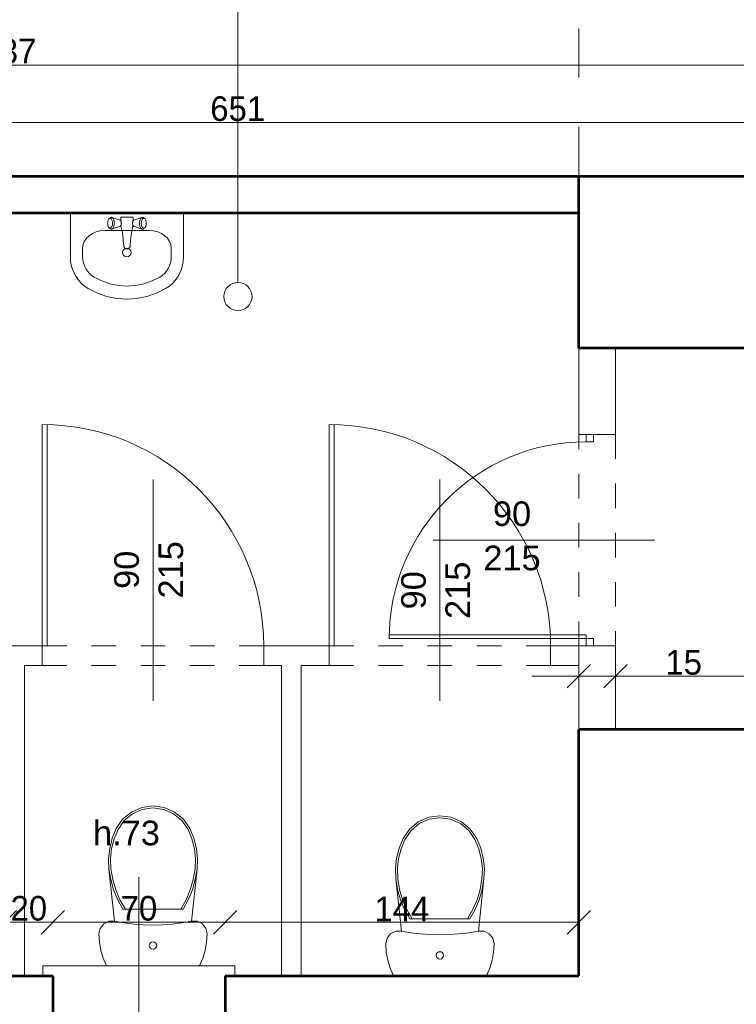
# Model space of a CAD drawing. Header units: inches. Extents: x -21887 to 84279, y -131485 to 67836.
# Tile 140 of 256: x 60708 to 63621, y -20876 to -16874. Entities that reach past the tile are written whole.
import ezdxf

# ---------------------------------------------------------------- set-up
doc = ezdxf.new("R2010")
doc.units = ezdxf.units.IN
doc.header["$MEASUREMENT"] = 0
doc.linetypes.add('Dashed', pattern=[400, 200, -200])
doc.linetypes.add('Dashed copy', pattern=[200, 100, -100])
doc.layers.get('0').update_dxf_attribs({"lineweight": 13})
doc.layers.get('Defpoints').update_dxf_attribs({"lineweight": 13})
for name, color, linetype, lineweight in [('AI_MURY', 7, 'Continuous', 53), ('Dimensioning', 7, 'Continuous', 13), ('DRZWI', 7, 'Continuous', 13), ('dzialowki', 7, 'Continuous', 53), ('Furniture & Equipment', 7, 'Continuous', 13), ('OPISY TABELKI', 7, 'Continuous', 13), ('PODCIAGI', 7, 'Continuous', 13)]:
    doc.layers.add(name, color=color, linetype=linetype, lineweight=lineweight)
doc.styles.add('GENERATED_STYLE_7', font='txt')
doc.styles.add('Style-Courier New', font='txt')
doc.dimstyles.new('Dimstyle_4', dxfattribs={"dimtxt": 100, "dimasz": 95, "dimexe": 0, "dimexo": 0, "dimgap": 0.09, "dimtad": 1, "dimdec": 0, "dimlfac": 0.1, "dimzin": 0, "dimdsep": 46, "dimlunit": 5, "dimtxsty": 'GENERATED_STYLE_7', "dimblk": 'ARROWHEAD_6', "dimcen": 0.09, "dimclrd": 161, "dimclre": 161, "dimclrt": 7, "dimadec": 0, "dimazin": 0, "dimtfac": 1, "dimtdec": 0, "dimtmove": 0, "dimatfit": 3, "dimfxl": 0, "dimtolj": 1, "dimtzin": 0, "dimarcsym": 0})
doc.dimstyles.new('Dimstyle_5', dxfattribs={"dimtxt": 100, "dimasz": 95, "dimexe": 0.18, "dimexo": 0, "dimgap": 0.09, "dimtad": 1, "dimtih": 1, "dimtoh": 1, "dimdec": 0, "dimlfac": 0.1, "dimzin": 0, "dimdsep": 46, "dimlunit": 5, "dimtxsty": 'GENERATED_STYLE_7', "dimblk": 'ARROWHEAD_6', "dimcen": 0.09, "dimclrd": 161, "dimclre": 161, "dimclrt": 7, "dimadec": 0, "dimazin": 0, "dimtfac": 1, "dimtdec": 0, "dimtmove": 0, "dimatfit": 3, "dimfxl": 0, "dimtolj": 1, "dimtzin": 0, "dimarcsym": 0})

# ---------------------------------------------------------------- blocks, each defined once
blk = doc.blocks.new('Basin 01_59')
at = {"layer": 'Furniture & Equipment', "color": 9, "linetype": 'Continuous'}
for p, q in [((0, 350), (0, 171.8)), ((460, 350), (0, 350)), ((153.8, 321.1), (152.8, 318.2)), ((153.8, 321.1), (152.8, 318.2)), ((155.1, 323.5), (153.8, 321.1)), ((155.1, 323.5), (153.8, 321.1)), ((156.5, 325.5), (155.1, 323.5)), ((156.5, 325.5), (155.1, 323.5)), ((158.1, 327), (156.5, 325.5)), ((158.1, 327), (156.5, 325.5)), ((162.6, 330.7), (158.1, 327)), ((162.6, 330.7), (158.1, 327)), ((159.8, 327.9), (158.1, 327)), ((159.8, 327.9), (158.1, 327)), ((161.5, 328.2), (159.8, 327.9)), ((161.5, 328.2), (159.8, 327.9)), ((163.2, 327.9), (161.5, 328.2)), ((163.2, 327.9), (161.5, 328.2)), ((164.6, 331.8), (162.6, 330.7)), ((164.6, 331.8), (162.6, 330.7)), ((164.9, 327), (163.2, 327.9)), ((164.9, 327), (163.2, 327.9)), ((166.7, 332.2), (164.6, 331.8)), ((166.7, 332.2), (164.6, 331.8)), ((166.5, 325.5), (164.9, 327)), ((166.5, 325.5), (164.9, 327)), ((167.9, 323.5), (166.5, 325.5)), ((167.9, 323.5), (166.5, 325.5)), ((168.8, 331.8), (166.7, 332.2)), ((168.8, 331.8), (166.7, 332.2)), ((169.2, 321.1), (167.9, 323.5)), ((169.2, 321.1), (167.9, 323.5)), ((170.8, 330.7), (168.8, 331.8)), ((202.4, 320), (168.8, 331.8)), ((170.8, 330.7), (168.8, 331.8)), ((202.4, 320), (168.8, 331.8)), ((170.2, 318.2), (169.2, 321.1)), ((170.2, 318.2), (169.2, 321.1)), ((172.7, 329), (170.8, 330.7)), ((172.7, 329), (170.8, 330.7)), ((174.4, 326.6), (172.7, 329)), ((174.4, 326.6), (172.7, 329)), ((175.9, 323.6), (174.4, 326.6)), ((175.9, 323.6), (174.4, 326.6)), ((177.1, 320.2), (175.9, 323.6)), ((177.1, 320.2), (175.9, 323.6)), ((178, 316.4), (177.1, 320.2)), ((178, 316.4), (177.1, 320.2)), ((205.2, 331.2), (205, 330.7)), ((205.2, 331.2), (205, 330.7)), ((205, 330.7), (205, 330.2)), ((205, 330.7), (205, 330.2)), ((205, 330.2), (205, 318.2)), ((205, 330.2), (205, 318.2)), ((205.4, 331.7), (205.2, 331.2)), ((205.4, 331.7), (205.2, 331.2)), ((205.7, 332.1), (205.4, 331.7)), ((205.7, 332.1), (205.4, 331.7)), ((206.1, 332.5), (205.7, 332.1)), ((206.1, 332.5), (205.7, 332.1)), ((206.5, 332.8), (206.1, 332.5)), ((206.5, 332.8), (206.1, 332.5)), ((207, 333), (206.5, 332.8)), ((207, 333), (206.5, 332.8)), ((207.5, 333.2), (207, 333)), ((207.5, 333.2), (207, 333)), ((208, 333.2), (207.5, 333.2)), ((208, 333.2), (207.5, 333.2)), ((252, 333.2), (208, 333.2)), ((252, 333.2), (208, 333.2)), ((252.5, 333.2), (252, 333.2)), ((252.5, 333.2), (252, 333.2)), ((253, 333), (252.5, 333.2)), ((253, 333), (252.5, 333.2)), ((253.5, 332.8), (253, 333)), ((253.5, 332.8), (253, 333)), ((253.9, 332.5), (253.5, 332.8)), ((253.9, 332.5), (253.5, 332.8)), ((254.3, 332.1), (253.9, 332.5)), ((254.3, 332.1), (253.9, 332.5)), ((254.6, 331.7), (254.3, 332.1)), ((254.6, 331.7), (254.3, 332.1)), ((254.8, 331.2), (254.6, 331.7)), ((254.8, 331.2), (254.6, 331.7)), ((255, 330.7), (254.8, 331.2)), ((255, 330.7), (254.8, 331.2)), ((255, 330.2), (255, 330.7)), ((255, 330.2), (255, 330.7)), ((255, 318.2), (255, 330.2)), ((255, 318.2), (255, 330.2)), ((257.6, 320), (291.2, 331.8)), ((257.6, 320), (291.2, 331.8)), ((282.9, 320.2), (282, 316.4)), ((282.9, 320.2), (282, 316.4)), ((284.1, 323.6), (282.9, 320.2)), ((284.1, 323.6), (282.9, 320.2)), ((285.6, 326.6), (284.1, 323.6)), ((285.6, 326.6), (284.1, 323.6)), ((287.3, 329), (285.6, 326.6)), ((287.3, 329), (285.6, 326.6)), ((289.2, 330.7), (287.3, 329)), ((289.2, 330.7), (287.3, 329)), ((291.2, 331.8), (289.2, 330.7)), ((291.2, 331.8), (289.2, 330.7)), ((290.8, 321.1), (289.8, 318.2)), ((290.8, 321.1), (289.8, 318.2)), ((292.1, 323.5), (290.8, 321.1)), ((292.1, 323.5), (290.8, 321.1)), ((293.3, 332.2), (291.2, 331.8)), ((293.3, 332.2), (291.2, 331.8)), ((293.5, 325.5), (292.1, 323.5)), ((293.5, 325.5), (292.1, 323.5)), ((295.4, 331.8), (293.3, 332.2)), ((295.4, 331.8), (293.3, 332.2)), ((295.1, 327), (293.5, 325.5)), ((295.1, 327), (293.5, 325.5)), ((296.8, 327.9), (295.1, 327)), ((296.8, 327.9), (295.1, 327)), ((297.4, 330.7), (295.4, 331.8)), ((297.4, 330.7), (295.4, 331.8)), ((298.5, 328.2), (296.8, 327.9)), ((298.5, 328.2), (296.8, 327.9)), ((297.4, 330.7), (301.9, 327)), ((297.4, 330.7), (301.9, 327)), ((300.2, 327.9), (298.5, 328.2)), ((300.2, 327.9), (298.5, 328.2)), ((301.9, 327), (300.2, 327.9)), ((301.9, 327), (300.2, 327.9)), ((303.5, 325.5), (301.9, 327)), ((303.5, 325.5), (301.9, 327)), ((304.9, 323.5), (303.5, 325.5)), ((304.9, 323.5), (303.5, 325.5)), ((306.2, 321.1), (304.9, 323.5)), ((306.2, 321.1), (304.9, 323.5)), ((307.2, 318.2), (306.2, 321.1)), ((307.2, 318.2), (306.2, 321.1)), ((460, 350), (460, 171.8)), ((151.7, 311.7), (151.5, 308.2)), ((151.7, 311.7), (151.5, 308.2)), ((151.5, 308.2), (151.7, 304.7)), ((151.5, 308.2), (151.7, 304.7)), ((152.1, 315), (151.7, 311.7)), ((152.1, 315), (151.7, 311.7)), ((151.7, 304.7), (152.1, 301.4)), ((151.7, 304.7), (152.1, 301.4)), ((152.8, 318.2), (152.1, 315)), ((152.8, 318.2), (152.1, 315)), ((152.1, 301.4), (152.8, 298.2)), ((152.1, 301.4), (152.8, 298.2)), ((152.8, 298.2), (153.8, 295.3)), ((152.8, 298.2), (153.8, 295.3)), ((153.8, 295.3), (155.1, 292.9)), ((153.8, 295.3), (155.1, 292.9)), ((155.1, 292.9), (156.5, 290.9)), ((155.1, 292.9), (156.5, 290.9)), ((156.5, 290.9), (158.1, 289.4)), ((156.5, 290.9), (158.1, 289.4)), ((158.1, 289.4), (159.8, 288.5)), ((162.6, 285.6), (158.1, 289.4)), ((158.1, 289.4), (159.8, 288.5)), ((162.6, 285.6), (158.1, 289.4)), ((159.8, 288.5), (161.5, 288.2)), ((159.8, 288.5), (161.5, 288.2)), ((161.5, 288.2), (163.2, 288.5)), ((161.5, 288.2), (163.2, 288.5)), ((162.6, 285.6), (164.6, 284.6)), ((162.6, 285.6), (164.6, 284.6)), ((163.2, 288.5), (164.9, 289.4)), ((163.2, 288.5), (164.9, 289.4)), ((164.6, 284.6), (166.7, 284.2)), ((164.6, 284.6), (166.7, 284.2)), ((164.9, 289.4), (166.5, 290.9)), ((164.9, 289.4), (166.5, 290.9)), ((166.5, 290.9), (167.9, 292.9)), ((166.5, 290.9), (167.9, 292.9)), ((166.7, 284.2), (168.8, 284.6)), ((166.7, 284.2), (168.8, 284.6)), ((167.9, 292.9), (169.2, 295.3)), ((167.9, 292.9), (169.2, 295.3)), ((202.4, 296.4), (168.8, 284.6)), ((202.4, 296.4), (168.8, 284.6)), ((168.8, 284.6), (170.8, 285.6)), ((168.8, 284.6), (170.8, 285.6)), ((169.2, 295.3), (170.2, 298.2)), ((169.2, 295.3), (170.2, 298.2)), ((170.9, 315), (170.2, 318.2)), ((170.9, 315), (170.2, 318.2)), ((170.2, 298.2), (170.9, 301.4)), ((170.2, 298.2), (170.9, 301.4)), ((170.8, 285.6), (172.7, 287.4)), ((170.8, 285.6), (172.7, 287.4)), ((171.4, 311.7), (170.9, 315)), ((171.4, 311.7), (170.9, 315)), ((170.9, 301.4), (171.4, 304.7)), ((170.9, 301.4), (171.4, 304.7)), ((171.5, 308.2), (171.4, 311.7)), ((171.5, 308.2), (171.4, 311.7)), ((171.4, 304.7), (171.5, 308.2)), ((171.4, 304.7), (171.5, 308.2)), ((172.7, 287.4), (174.4, 289.8)), ((172.7, 287.4), (174.4, 289.8)), ((174.4, 289.8), (175.9, 292.8)), ((174.4, 289.8), (175.9, 292.8)), ((175.9, 292.8), (177.1, 296.2)), ((175.9, 292.8), (177.1, 296.2)), ((177.1, 296.2), (178, 300)), ((177.1, 296.2), (178, 300)), ((178.5, 312.4), (178, 316.4)), ((178.5, 312.4), (178, 316.4)), ((178, 300), (178.5, 304)), ((178, 300), (178.5, 304)), ((178.7, 308.2), (178.5, 312.4)), ((178.7, 308.2), (178.5, 312.4)), ((178.5, 304), (178.7, 308.2)), ((178.5, 304), (178.7, 308.2)), ((203.4, 319.5), (202.4, 320)), ((203.4, 319.5), (202.4, 320)), ((202.4, 296.4), (203.4, 296.9)), ((202.4, 296.4), (203.4, 296.9)), ((204.3, 318.6), (203.4, 319.5)), ((204.3, 318.6), (203.4, 319.5)), ((203.4, 296.9), (204.3, 297.8)), ((203.4, 296.9), (204.3, 297.8)), ((205.2, 317.4), (204.3, 318.6)), ((205.2, 317.4), (204.3, 318.6)), ((204.3, 297.8), (205.2, 299)), ((204.3, 297.8), (205.2, 299)), ((206.7, 318.2), (204.6, 318.2)), ((206.7, 318.2), (204.6, 318.2)), ((207.1, 298.2), (204.6, 298.2)), ((207.1, 298.2), (204.6, 298.2)), ((205, 298.2), (205, 296.2)), ((205, 298.2), (205, 296.2)), ((205, 296.2), (205, 295.7)), ((205, 296.2), (205, 295.7)), ((205, 295.7), (205.2, 295.2)), ((205, 295.7), (205.2, 295.2)), ((205.9, 315.9), (205.2, 317.4)), ((205.9, 315.9), (205.2, 317.4)), ((205.2, 299), (205.9, 300.5)), ((205.2, 299), (205.9, 300.5)), ((205.2, 295.2), (208.1, 288.3)), ((205.2, 295.2), (208.1, 288.3)), ((206.5, 314.2), (205.9, 315.9)), ((206.5, 314.2), (205.9, 315.9)), ((205.9, 300.5), (206.5, 302.2)), ((205.9, 300.5), (206.5, 302.2)), ((207, 312.3), (206.5, 314.2)), ((207, 312.3), (206.5, 314.2)), ((206.5, 302.2), (207, 304.1)), ((206.5, 302.2), (207, 304.1)), ((207.2, 310.3), (207, 312.3)), ((207.2, 310.3), (207, 312.3)), ((207, 304.1), (207.2, 306.1)), ((207, 304.1), (207.2, 306.1)), ((207.3, 308.2), (207.2, 310.3)), ((207.3, 308.2), (207.2, 310.3)), ((207.2, 306.1), (207.3, 308.2)), ((207.2, 306.1), (207.3, 308.2)), ((208, 288.6), (210.7, 276.6)), ((208, 288.6), (210.7, 276.6)), ((252, 288.6), (249.3, 276.6)), ((252, 288.6), (249.3, 276.6)), ((254.8, 295.2), (251.9, 288.3)), ((254.8, 295.2), (251.9, 288.3)), ((252.8, 310.3), (252.7, 308.2)), ((252.8, 310.3), (252.7, 308.2)), ((252.7, 308.2), (252.8, 306.1)), ((252.7, 308.2), (252.8, 306.1)), ((253, 312.3), (252.8, 310.3)), ((253, 312.3), (252.8, 310.3)), ((252.8, 306.1), (253, 304.1)), ((252.8, 306.1), (253, 304.1)), ((253.5, 314.2), (253, 312.3)), ((253.5, 314.2), (253, 312.3)), ((253, 304.1), (253.5, 302.2)), ((253, 304.1), (253.5, 302.2)), ((255.4, 298.2), (253.2, 298.2)), ((255.4, 298.2), (253.2, 298.2)), ((255.4, 318.2), (253.5, 318.2)), ((255.4, 318.2), (253.5, 318.2)), ((254.1, 315.9), (253.5, 314.2)), ((254.1, 315.9), (253.5, 314.2)), ((253.5, 302.2), (254.1, 300.5)), ((253.5, 302.2), (254.1, 300.5)), ((254.8, 317.4), (254.1, 315.9)), ((254.8, 317.4), (254.1, 315.9)), ((254.1, 300.5), (254.8, 299)), ((254.1, 300.5), (254.8, 299)), ((255.7, 318.6), (254.8, 317.4)), ((255.7, 318.6), (254.8, 317.4)), ((254.8, 299), (255.7, 297.8)), ((254.8, 299), (255.7, 297.8)), ((254.8, 295.2), (255, 295.7)), ((254.8, 295.2), (255, 295.7)), ((255, 296.2), (255, 298.2)), ((255, 296.2), (255, 298.2)), ((255, 295.7), (255, 296.2)), ((255, 295.7), (255, 296.2)), ((256.6, 319.5), (255.7, 318.6)), ((256.6, 319.5), (255.7, 318.6)), ((255.7, 297.8), (256.6, 296.9)), ((255.7, 297.8), (256.6, 296.9)), ((257.6, 320), (256.6, 319.5)), ((257.6, 320), (256.6, 319.5)), ((256.6, 296.9), (257.6, 296.4)), ((256.6, 296.9), (257.6, 296.4)), ((257.6, 296.4), (291.2, 284.6)), ((257.6, 296.4), (291.2, 284.6)), ((281.5, 312.4), (281.3, 308.2)), ((281.5, 312.4), (281.3, 308.2)), ((281.3, 308.2), (281.5, 304)), ((281.3, 308.2), (281.5, 304)), ((282, 316.4), (281.5, 312.4)), ((282, 316.4), (281.5, 312.4)), ((281.5, 304), (282, 300)), ((281.5, 304), (282, 300)), ((282, 300), (282.9, 296.2)), ((282, 300), (282.9, 296.2)), ((282.9, 296.2), (284.1, 292.8)), ((282.9, 296.2), (284.1, 292.8)), ((284.1, 292.8), (285.6, 289.8)), ((284.1, 292.8), (285.6, 289.8)), ((285.6, 289.8), (287.3, 287.4)), ((285.6, 289.8), (287.3, 287.4)), ((287.3, 287.4), (289.2, 285.6)), ((287.3, 287.4), (289.2, 285.6)), ((288.6, 311.7), (288.5, 308.2)), ((288.6, 311.7), (288.5, 308.2)), ((288.5, 308.2), (288.6, 304.7)), ((288.5, 308.2), (288.6, 304.7)), ((289.1, 315), (288.6, 311.7)), ((289.1, 315), (288.6, 311.7)), ((288.6, 304.7), (289.1, 301.4)), ((288.6, 304.7), (289.1, 301.4)), ((289.8, 318.2), (289.1, 315)), ((289.8, 318.2), (289.1, 315)), ((289.1, 301.4), (289.8, 298.2)), ((289.1, 301.4), (289.8, 298.2)), ((289.2, 285.6), (291.2, 284.6)), ((289.2, 285.6), (291.2, 284.6)), ((289.8, 298.2), (290.8, 295.3)), ((289.8, 298.2), (290.8, 295.3)), ((290.8, 295.3), (292.1, 292.9)), ((290.8, 295.3), (292.1, 292.9)), ((291.2, 284.6), (293.3, 284.2)), ((291.2, 284.6), (293.3, 284.2)), ((292.1, 292.9), (293.5, 290.9)), ((292.1, 292.9), (293.5, 290.9)), ((293.3, 284.2), (295.4, 284.6)), ((293.3, 284.2), (295.4, 284.6)), ((293.5, 290.9), (295.1, 289.4)), ((293.5, 290.9), (295.1, 289.4)), ((295.1, 289.4), (296.8, 288.5)), ((295.1, 289.4), (296.8, 288.5)), ((295.4, 284.6), (297.4, 285.6)), ((295.4, 284.6), (297.4, 285.6)), ((296.8, 288.5), (298.5, 288.2)), ((296.8, 288.5), (298.5, 288.2)), ((297.4, 285.6), (301.9, 289.4)), ((297.4, 285.6), (301.9, 289.4)), ((298.5, 288.2), (300.2, 288.5)), ((298.5, 288.2), (300.2, 288.5)), ((300.2, 288.5), (301.9, 289.4)), ((300.2, 288.5), (301.9, 289.4)), ((301.9, 289.4), (303.5, 290.9)), ((301.9, 289.4), (303.5, 290.9)), ((303.5, 290.9), (304.9, 292.9)), ((303.5, 290.9), (304.9, 292.9)), ((304.9, 292.9), (306.2, 295.3)), ((304.9, 292.9), (306.2, 295.3)), ((306.2, 295.3), (307.2, 298.2)), ((306.2, 295.3), (307.2, 298.2)), ((307.9, 315), (307.2, 318.2)), ((307.9, 315), (307.2, 318.2)), ((307.2, 298.2), (307.9, 301.4)), ((307.2, 298.2), (307.9, 301.4)), ((308.3, 311.7), (307.9, 315)), ((308.3, 311.7), (307.9, 315)), ((307.9, 301.4), (308.3, 304.7)), ((307.9, 301.4), (308.3, 304.7)), ((308.5, 308.2), (308.3, 311.7)), ((308.5, 308.2), (308.3, 311.7)), ((308.3, 304.7), (308.5, 308.2)), ((308.3, 304.7), (308.5, 308.2)), ((138.9, 278.2), (138.9, 278.2)), ((321.1, 278.2), (138.9, 278.2)), ((210.7, 276.6), (213, 260.3)), ((210.7, 276.6), (213, 260.3)), ((213, 260.4), (215, 239.3)), ((213, 260.4), (215, 239.3)), ((247, 260.4), (245, 239.3)), ((247, 260.4), (245, 239.3)), ((249.3, 276.6), (247, 260.3)), ((249.3, 276.6), (247, 260.3)), ((50, 207.5), (50, 171.8)), ((215, 239.3), (216.8, 216.1)), ((215, 239.3), (216.8, 216.1)), ((217, 214), (216.8, 216.1)), ((217, 214), (216.8, 216.1)), ((217, 213.9), (217, 214)), ((217, 213.9), (217, 214)), ((217.6, 211.9), (217, 213.9)), ((217.6, 211.9), (217, 213.9)), ((218.6, 210.1), (217.6, 211.9)), ((218.6, 210.1), (217.6, 211.9)), ((220, 208.3), (218.6, 210.1)), ((220, 208.3), (218.6, 210.1)), ((221.6, 206.9), (220, 208.3)), ((221.6, 206.9), (220, 208.3)), ((223.5, 205.7), (221.6, 206.9)), ((223.5, 205.7), (221.6, 206.9)), ((225.6, 204.9), (223.5, 205.7)), ((225.6, 204.9), (223.5, 205.7)), ((225, 204.9), (223.9, 205.6)), ((226.6, 204.2), (225, 204.9)), ((227.7, 204.3), (225.6, 204.9)), ((227.7, 204.3), (225.6, 204.9)), ((228.3, 203.8), (226.6, 204.2)), ((230, 204.2), (227.7, 204.3)), ((230, 204.2), (227.7, 204.3)), ((230, 203.7), (228.3, 203.8)), ((232.3, 204.3), (230, 204.2)), ((232.3, 204.3), (230, 204.2)), ((231.7, 203.8), (230, 203.7)), ((233.4, 204.2), (231.7, 203.8)), ((234.4, 204.9), (232.3, 204.3)), ((234.4, 204.9), (232.3, 204.3)), ((235, 204.9), (233.4, 204.2)), ((236.5, 205.7), (234.4, 204.9)), ((236.5, 205.7), (234.4, 204.9)), ((236.1, 205.6), (235, 204.9)), ((238.4, 206.9), (236.5, 205.7)), ((238.4, 206.9), (236.5, 205.7)), ((240, 208.3), (238.4, 206.9)), ((240, 208.3), (238.4, 206.9)), ((241.4, 210.1), (240, 208.3)), ((241.4, 210.1), (240, 208.3)), ((242.4, 211.9), (241.4, 210.1)), ((242.4, 211.9), (241.4, 210.1)), ((243, 213.9), (242.4, 211.9)), ((243, 213.9), (242.4, 211.9)), ((243.2, 216.1), (243, 214)), ((243.2, 216.1), (243, 214)), ((243, 213.9), (243, 214)), ((243, 213.9), (243, 214)), ((245, 239.3), (243.2, 216.1)), ((245, 239.3), (243.2, 216.1)), ((410, 207.5), (410, 171.8))]:
    blk.add_line(p, q, dxfattribs=at)
at = {"layer": 'Furniture & Equipment', "color": 9, "linetype": 'Continuous', "flags": 128}
for points in [[(138.9, 278.2), (121.6, 276.9), (104.9, 272.8), (89.5, 266.3), (76, 257.5), (65, 246.8), (56.8, 234.5), (51.7, 221.3), (50, 207.5)], [(410, 207.5), (408.3, 221.3), (403.2, 234.5), (395, 246.8), (384, 257.5), (370.5, 266.3), (355.1, 272.8), (338.4, 276.9), (321.1, 278.2)], [(0, 171.8), (1.2, 152.1), (5, 132.7), (11.1, 114.1), (19.5, 96.5), (30.1, 80.2), (42.7, 65.6), (56.9, 52.9), (72.7, 42.3)], [(50, 171.8), (50.8, 159.2), (53.2, 146.8), (57.1, 134.9), (62.5, 123.6), (69.3, 113.2), (77.3, 103.8), (86.4, 95.7), (96.5, 89)], [(363.5, 89), (373.6, 95.7), (382.7, 103.8), (390.7, 113.2), (397.5, 123.6), (402.9, 134.9), (406.8, 146.8), (409.2, 159.2), (410, 171.8)], [(387.3, 42.3), (403.1, 52.9), (417.3, 65.6), (429.9, 80.2), (440.5, 96.5), (448.9, 114.1), (455, 132.7), (458.8, 152.1), (460, 171.8)], [(96.5, 89), (128, 73.4), (161.1, 62.2), (195.3, 55.3), (230, 53), (264.7, 55.3), (298.9, 62.2), (332, 73.4), (363.5, 89)], [(72.7, 42.3), (109.8, 24), (148.8, 10.8), (189.1, 2.7), (230, 0), (270.9, 2.7), (311.2, 10.8), (350.2, 24), (387.3, 42.3)]]:
    blk.add_lwpolyline(points, dxfattribs=at)
at = {"layer": 'Furniture & Equipment', "color": 9, "linetype": 'Continuous'}
blk.add_circle((230, 188.9), 17.5, dxfattribs=at)
blk = doc.blocks.new('WC LT_70')
at = {"layer": 'Furniture & Equipment', "color": 9, "linetype": 'Continuous'}
for p, q in [((31.1, 650), (17.6, 619.2)), ((408.9, 650), (31.1, 650)), ((422.4, 619.2), (408.9, 650)), ((17.6, 619.2), (7.9, 587.1)), ((432.1, 587.1), (422.4, 619.2)), ((7.9, 587.1), (2, 554)), ((438, 554), (432.1, 587.1)), ((2, 554), (0, 520.5)), ((0, 520.5), (5.1, 497.8)), ((434.9, 497.8), (440, 520.5)), ((440, 520.5), (438, 554)), ((5.1, 497.8), (19.5, 479.5)), ((420.5, 479.5), (434.9, 497.8)), ((19.5, 479.5), (40.4, 469.1)), ((40.4, 469.1), (63.7, 468.6)), ((63.7, 468.6), (41, 257)), ((376.3, 468.6), (399.6, 469.1)), ((399, 257), (376.3, 468.6)), ((399.6, 469.1), (420.5, 479.5)), ((97.9, 419.3), (76.7, 381.4)), ((107.5, 419.3), (85.7, 381.4)), ((342.1, 419.3), (97.9, 419.3)), ((354.3, 381.4), (332.5, 419.3)), ((363.3, 381.4), (342.1, 419.3)), ((76.7, 381.4), (60, 341.4)), ((85.7, 381.4), (68.5, 341.2)), ((371.5, 341.2), (354.3, 381.4)), ((380, 341.4), (363.3, 381.4)), ((60, 341.4), (48.1, 299.7)), ((68.5, 341.2), (56.2, 299.2)), ((383.8, 299.2), (371.5, 341.2)), ((391.9, 299.7), (380, 341.4)), ((48.1, 299.7), (41, 257)), ((56.2, 299.2), (49, 256.1)), ((391, 256.1), (383.8, 299.2)), ((399, 257), (391.9, 299.7)), ((41, 257), (39.4, 214.7)), ((49, 256.1), (47.5, 215)), ((392.5, 215), (391, 256.1)), ((400.6, 214.7), (399, 257)), ((39.4, 214.7), (43.9, 172.6)), ((47.5, 215), (51.9, 174)), ((388.1, 174), (392.5, 215)), ((396.1, 172.6), (400.6, 214.7)), ((43.9, 172.6), (54.3, 131.6)), ((51.9, 174), (62, 134.1)), ((378, 134.1), (388.1, 174)), ((385.7, 131.6), (396.1, 172.6)), ((54.3, 131.6), (70.5, 92.4)), ((62, 134.1), (77.7, 96)), ((362.3, 96), (378, 134.1)), ((369.5, 92.4), (385.7, 131.6)), ((70.5, 92.4), (96.5, 54.4)), ((77.7, 96), (102.5, 59.8)), ((337.5, 59.8), (362.3, 96)), ((343.5, 54.4), (369.5, 92.4)), ((96.5, 54.4), (132, 25)), ((102.5, 59.8), (136.3, 31.8)), ((303.7, 31.8), (337.5, 59.8)), ((308, 25), (343.5, 54.4)), ((132, 25), (174.3, 6.4)), ((136.3, 31.8), (176.5, 14.1)), ((174.3, 6.4), (220, 0)), ((176.5, 14.1), (220, 8)), ((220, 8), (263.5, 14.1)), ((220, 0), (265.7, 6.4)), ((263.5, 14.1), (303.7, 31.8)), ((265.7, 6.4), (308, 25))]:
    blk.add_line(p, q, dxfattribs=at)
at = {"layer": 'Furniture & Equipment', "color": 9, "linetype": 'Continuous', "flags": 128}
blk.add_lwpolyline([(376.3, 468.6), (337.6, 475.4), (298.5, 480.3), (259.3, 483.3), (220, 484.3), (180.7, 483.3), (141.5, 480.3), (102.4, 475.4), (63.7, 468.6)], dxfattribs=at)
at = {"layer": 'Furniture & Equipment', "color": 9, "linetype": 'Continuous'}
blk.add_circle((220, 567.4), 15, dxfattribs=at)
blk = doc.blocks.new('ARROWHEAD_6')
at = {"color": 0, "linetype": 'Continuous'}
for p, q in [((-0.5, -0.5), (0.5, 0.5)), ((0, 0), (-1, 0))]:
    blk.add_line(p, q, dxfattribs=at)
blk = doc.blocks.new('*U1232')
at = {"layer": 'Defpoints', "color": 0, "linetype": 'Continuous'}
for p in [(64848.4, -17292.4), (58340.5, -17509.3), (64848.4, -17509.3)]:
    blk.add_point(p, dxfattribs=at)
at = {"layer": 'Dimensioning', "color": 161, "linetype": 'Continuous', "lineweight": -2}
for p, q in [((58340.5, -17292.6), (58340.5, -17292.3)), ((58435.5, -17292.4), (64753.4, -17292.4)), ((64848.4, -17292.6), (64848.4, -17292.3))]:
    blk.add_line(p, q, dxfattribs=at)
at = {"layer": 'Dimensioning', "color": 161, "linetype": 'Continuous', "lineweight": -2, "xscale": 95, "yscale": 95, "zscale": 95, "rotation": 180}
blk.add_blockref('ARROWHEAD_6', (58340.5, -17292.4), dxfattribs=at)
at = {"layer": 'Dimensioning', "color": 161, "linetype": 'Continuous', "lineweight": -2, "xscale": 95, "yscale": 95, "zscale": 95}
blk.add_blockref('ARROWHEAD_6', (64848.4, -17292.4), dxfattribs=at)
at = {"layer": 'Dimensioning', "color": 7, "linetype": 'Continuous', "insert": (61594.5, -17236.1), "char_height": 100, "attachment_point": 5, "style": 'GENERATED_STYLE_7'}
blk.add_mtext('651', dxfattribs=at)
blk = doc.blocks.new('*D2365')
at = {"layer": 'Defpoints'}
for p in [(61594.5, -17292.4), (64848.4, -17292.4), (58340.5, -17509.3), (64848.4, -17509.3)]:
    blk.add_point(p, dxfattribs=at)
at = {"layer": 'Dimensioning', "color": 161, "linetype": 'Continuous'}
blk.add_blockref('*U1232', (0, 0), dxfattribs=at)
blk = doc.blocks.new('*U1233')
at = {"layer": 'Defpoints', "color": 0, "linetype": 'Continuous'}
for p in [(64848.4, -17058.5), (56480.5, -17509.3), (64848.4, -17509.3)]:
    blk.add_point(p, dxfattribs=at)
at = {"layer": 'Dimensioning', "color": 161, "linetype": 'Continuous', "lineweight": -2}
for p, q in [((56480.5, -17058.7), (56480.5, -17058.3)), ((56575.5, -17058.5), (64753.4, -17058.5)), ((64848.4, -17058.7), (64848.4, -17058.3))]:
    blk.add_line(p, q, dxfattribs=at)
at = {"layer": 'Dimensioning', "color": 161, "linetype": 'Continuous', "lineweight": -2, "xscale": 95, "yscale": 95, "zscale": 95, "rotation": 180}
blk.add_blockref('ARROWHEAD_6', (56480.5, -17058.5), dxfattribs=at)
at = {"layer": 'Dimensioning', "color": 161, "linetype": 'Continuous', "lineweight": -2, "xscale": 95, "yscale": 95, "zscale": 95}
blk.add_blockref('ARROWHEAD_6', (64848.4, -17058.5), dxfattribs=at)
at = {"layer": 'Dimensioning', "color": 7, "linetype": 'Continuous', "insert": (60664.5, -17002.2), "char_height": 100, "attachment_point": 5, "style": 'GENERATED_STYLE_7'}
blk.add_mtext('837', dxfattribs=at)
blk = doc.blocks.new('*D2366')
at = {"layer": 'Defpoints'}
for p in [(60664.5, -17058.5), (64848.4, -17058.5), (56480.5, -17509.3), (64848.4, -17509.3)]:
    blk.add_point(p, dxfattribs=at)
at = {"layer": 'Dimensioning', "color": 161, "linetype": 'Continuous'}
blk.add_blockref('*U1233', (0, 0), dxfattribs=at)
blk = doc.blocks.new('*U376')
at = {"layer": 'Defpoints', "color": 0, "linetype": 'Continuous'}
for p in [(-3768.9, -23758.2), (61880.5, -23758.2), (62095.5, -27324.3)]:
    blk.add_point(p, dxfattribs=at)
at = {"layer": 'Dimensioning', "color": 161, "linetype": 'Continuous', "lineweight": -2}
for p, q in [((-3768.7, -23758.2), (-3768.9, -23758.2)), ((-3768.9, -27229.3), (-3768.9, -23853.2)), ((-3768.7, -27324.3), (-3768.9, -27324.3))]:
    blk.add_line(p, q, dxfattribs=at)
at = {"layer": 'Dimensioning', "color": 161, "linetype": 'Continuous', "lineweight": -2, "xscale": 95, "yscale": 95, "zscale": 95}
for p, rotation in [((-3768.9, -23758.2), 90), ((-3768.9, -27324.3), 270)]:
    blk.add_blockref('ARROWHEAD_6', p, dxfattribs=dict(at, rotation=rotation))
at = {"layer": 'Dimensioning', "color": 7, "linetype": 'Continuous', "insert": (-3825.2, -25541.2), "char_height": 100, "attachment_point": 5, "rotation": 90, "style": 'GENERATED_STYLE_7'}
blk.add_mtext('357', dxfattribs=at)
blk = doc.blocks.new('*U1772')
at = {"layer": 'Defpoints'}
for p in [(-2777.6, -24404.3), (62871.9, -24404.3), (-2777.6, -25541.2), (63086.9, -27970.5)]:
    blk.add_point(p, dxfattribs=at)
at = {"layer": 'Dimensioning', "color": 161, "linetype": 'Continuous'}
blk.add_blockref('*U376', (991.3, -646.2), dxfattribs=at)
blk = doc.blocks.new('*D2396')
at = {"layer": 'Defpoints'}
for p in [(-2777.6, 0), (-2777.6, -24404.3), (62871.9, -24404.3), (63086.9, -27970.5)]:
    blk.add_point(p, dxfattribs=at)
at = {"layer": 'Dimensioning', "color": 161, "linetype": 'Continuous'}
blk.add_blockref('*U1772', (0, 0), dxfattribs=at)
blk = doc.blocks.new('*U377')
at = {"layer": 'Defpoints', "color": 0, "linetype": 'Continuous'}
for p in [(-3768.9, -21459.3), (61832.4, -21459.3), (61880.5, -23758.2)]:
    blk.add_point(p, dxfattribs=at)
at = {"layer": 'Dimensioning', "color": 161, "linetype": 'Continuous', "lineweight": -2}
for p, q in [((-3768.7, -21459.3), (-3768.9, -21459.3)), ((-3768.9, -23663.2), (-3768.9, -21554.3)), ((-3768.7, -23758.2), (-3768.9, -23758.2))]:
    blk.add_line(p, q, dxfattribs=at)
at = {"layer": 'Dimensioning', "color": 161, "linetype": 'Continuous', "lineweight": -2, "xscale": 95, "yscale": 95, "zscale": 95}
for p, rotation in [((-3768.9, -21459.3), 90), ((-3768.9, -23758.2), 270)]:
    blk.add_blockref('ARROWHEAD_6', p, dxfattribs=dict(at, rotation=rotation))
at = {"layer": 'Dimensioning', "color": 7, "linetype": 'Continuous', "insert": (-3825.2, -22608.7), "char_height": 100, "attachment_point": 5, "rotation": 90, "style": 'GENERATED_STYLE_7'}
blk.add_mtext('230', dxfattribs=at)
blk = doc.blocks.new('*U1773')
at = {"layer": 'Defpoints'}
for p in [(-3488.6, -22004), (62112.7, -22004), (-3488.6, -22608.7), (62160.9, -24302.8)]:
    blk.add_point(p, dxfattribs=at)
at = {"layer": 'Dimensioning', "color": 161, "linetype": 'Continuous'}
blk.add_blockref('*U377', (280.3, -544.7), dxfattribs=at)
blk = doc.blocks.new('*D2397')
at = {"layer": 'Defpoints'}
for p in [(-3488.6, 0), (-3488.6, -22004), (62112.7, -22004), (62160.9, -24302.8)]:
    blk.add_point(p, dxfattribs=at)
at = {"layer": 'Dimensioning', "color": 161, "linetype": 'Continuous'}
blk.add_blockref('*U1773', (0, 0), dxfattribs=at)
blk = doc.blocks.new('*U1330')
at = {"layer": 'Defpoints', "color": 0, "linetype": 'Continuous'}
for p in [(63130.5, -19542.4), (63130.5, -19542.4), (62980.5, -19759.3)]:
    blk.add_point(p, dxfattribs=at)
at = {"layer": 'Dimensioning', "color": 161, "linetype": 'Continuous', "lineweight": -2}
for p, q in [((62885.5, -19542.4), (62790.5, -19542.4)), ((62980.5, -19542.6), (62980.5, -19542.3)), ((62980.5, -19542.4), (63130.5, -19542.4)), ((63130.5, -19542.4), (63130.5, -19542.6)), ((63225.5, -19542.4), (63493.9, -19542.4))]:
    blk.add_line(p, q, dxfattribs=at)
at = {"layer": 'Dimensioning', "color": 161, "linetype": 'Continuous', "lineweight": -2, "xscale": 95, "yscale": 95, "zscale": 95}
blk.add_blockref('ARROWHEAD_6', (62980.5, -19542.4), dxfattribs=at)
at = {"layer": 'Dimensioning', "color": 161, "linetype": 'Continuous', "lineweight": -2, "xscale": 95, "yscale": 95, "zscale": 95, "rotation": 180}
blk.add_blockref('ARROWHEAD_6', (63130.5, -19542.4), dxfattribs=at)
at = {"layer": 'Dimensioning', "color": 7, "linetype": 'Continuous', "insert": (63407.2, -19486.7), "char_height": 100, "attachment_point": 5, "style": 'GENERATED_STYLE_7'}
blk.add_mtext('15', dxfattribs=at)
blk = doc.blocks.new('*D2498')
at = {"layer": 'Defpoints'}
for p in [(63130.5, -19542.4), (63130.5, -19542.4), (63407.2, -19542.4), (62980.5, -19759.3)]:
    blk.add_point(p, dxfattribs=at)
at = {"layer": 'Dimensioning', "color": 161, "linetype": 'Continuous'}
blk.add_blockref('*U1330', (0, 0), dxfattribs=at)
blk = doc.blocks.new('*U1331')
at = {"layer": 'Defpoints', "color": 0, "linetype": 'Continuous'}
for p in [(63130.5, -19542.4), (64698.4, -19542.4), (64698.4, -19759.3)]:
    blk.add_point(p, dxfattribs=at)
at = {"layer": 'Dimensioning', "color": 161, "linetype": 'Continuous', "lineweight": -2}
for p, q in [((63130.5, -19542.4), (63130.5, -19542.6)), ((63225.5, -19542.4), (64603.4, -19542.4)), ((64698.4, -19542.6), (64698.4, -19542.3))]:
    blk.add_line(p, q, dxfattribs=at)
at = {"layer": 'Dimensioning', "color": 161, "linetype": 'Continuous', "lineweight": -2, "xscale": 95, "yscale": 95, "zscale": 95, "rotation": 180}
blk.add_blockref('ARROWHEAD_6', (63130.5, -19542.4), dxfattribs=at)
at = {"layer": 'Dimensioning', "color": 161, "linetype": 'Continuous', "lineweight": -2, "xscale": 95, "yscale": 95, "zscale": 95}
blk.add_blockref('ARROWHEAD_6', (64698.4, -19542.4), dxfattribs=at)
at = {"layer": 'Dimensioning', "color": 7, "linetype": 'Continuous', "insert": (63914.5, -19486.7), "char_height": 100, "attachment_point": 5, "style": 'GENERATED_STYLE_7'}
blk.add_mtext('157', dxfattribs=at)
blk = doc.blocks.new('*D2499')
at = {"layer": 'Defpoints'}
for p in [(63130.5, -19542.4), (63914.5, -19542.4), (64698.4, -19542.4), (64698.4, -19759.3)]:
    blk.add_point(p, dxfattribs=at)
at = {"layer": 'Dimensioning', "color": 161, "linetype": 'Continuous'}
blk.add_blockref('*U1331', (0, 0), dxfattribs=at)
blk = doc.blocks.new('*U1475')
at = {"layer": 'Defpoints', "color": 0, "linetype": 'Continuous'}
for p in [(60843, -20542.4), (60648, -20759.3), (60843, -20759.3)]:
    blk.add_point(p, dxfattribs=at)
at = {"layer": 'Dimensioning', "color": 161, "linetype": 'Continuous', "lineweight": -2}
for p, q in [((60648, -20542.6), (60648, -20542.3)), ((60743, -20542.4), (60748, -20542.4)), ((60843, -20542.6), (60843, -20542.3))]:
    blk.add_line(p, q, dxfattribs=at)
at = {"layer": 'Dimensioning', "color": 161, "linetype": 'Continuous', "lineweight": -2, "xscale": 95, "yscale": 95, "zscale": 95, "rotation": 180}
blk.add_blockref('ARROWHEAD_6', (60648, -20542.4), dxfattribs=at)
at = {"layer": 'Dimensioning', "color": 161, "linetype": 'Continuous', "lineweight": -2, "xscale": 95, "yscale": 95, "zscale": 95}
blk.add_blockref('ARROWHEAD_6', (60843, -20542.4), dxfattribs=at)
at = {"layer": 'Dimensioning', "color": 7, "linetype": 'Continuous', "insert": (60745.5, -20486.1), "char_height": 100, "attachment_point": 5, "style": 'GENERATED_STYLE_7'}
blk.add_mtext('20', dxfattribs=at)
blk = doc.blocks.new('*D3097')
at = {"layer": 'Defpoints'}
for p in [(60745.5, -20542.4), (60843, -20542.4), (60648, -20759.3), (60843, -20759.3)]:
    blk.add_point(p, dxfattribs=at)
at = {"layer": 'Dimensioning', "color": 161, "linetype": 'Continuous'}
blk.add_blockref('*U1475', (0, 0), dxfattribs=at)
blk = doc.blocks.new('*U1476')
at = {"layer": 'Defpoints', "color": 0, "linetype": 'Continuous'}
for p in [(61543, -20542.4), (60843, -20759.3), (61543, -20759.3)]:
    blk.add_point(p, dxfattribs=at)
at = {"layer": 'Dimensioning', "color": 161, "linetype": 'Continuous', "lineweight": -2}
for p, q in [((60843, -20542.6), (60843, -20542.3)), ((60938, -20542.4), (61448, -20542.4)), ((61543, -20542.6), (61543, -20542.3))]:
    blk.add_line(p, q, dxfattribs=at)
at = {"layer": 'Dimensioning', "color": 161, "linetype": 'Continuous', "lineweight": -2, "xscale": 95, "yscale": 95, "zscale": 95, "rotation": 180}
blk.add_blockref('ARROWHEAD_6', (60843, -20542.4), dxfattribs=at)
at = {"layer": 'Dimensioning', "color": 161, "linetype": 'Continuous', "lineweight": -2, "xscale": 95, "yscale": 95, "zscale": 95}
blk.add_blockref('ARROWHEAD_6', (61543, -20542.4), dxfattribs=at)
at = {"layer": 'Dimensioning', "color": 7, "linetype": 'Continuous', "insert": (61193, -20486.1), "char_height": 100, "attachment_point": 5, "style": 'GENERATED_STYLE_7'}
blk.add_mtext('70', dxfattribs=at)
blk = doc.blocks.new('*D3098')
at = {"layer": 'Defpoints'}
for p in [(61193, -20542.4), (61543, -20542.4), (60843, -20759.3), (61543, -20759.3)]:
    blk.add_point(p, dxfattribs=at)
at = {"layer": 'Dimensioning', "color": 161, "linetype": 'Continuous'}
blk.add_blockref('*U1476', (0, 0), dxfattribs=at)
blk = doc.blocks.new('*U1477')
at = {"layer": 'Defpoints', "color": 0, "linetype": 'Continuous'}
for p in [(62980.5, -20542.4), (61543, -20759.3), (62980.5, -20759.3)]:
    blk.add_point(p, dxfattribs=at)
at = {"layer": 'Dimensioning', "color": 161, "linetype": 'Continuous', "lineweight": -2}
for p, q in [((61543, -20542.6), (61543, -20542.3)), ((61638, -20542.4), (62885.5, -20542.4)), ((62980.5, -20542.6), (62980.5, -20542.3))]:
    blk.add_line(p, q, dxfattribs=at)
at = {"layer": 'Dimensioning', "color": 161, "linetype": 'Continuous', "lineweight": -2, "xscale": 95, "yscale": 95, "zscale": 95, "rotation": 180}
blk.add_blockref('ARROWHEAD_6', (61543, -20542.4), dxfattribs=at)
at = {"layer": 'Dimensioning', "color": 161, "linetype": 'Continuous', "lineweight": -2, "xscale": 95, "yscale": 95, "zscale": 95}
blk.add_blockref('ARROWHEAD_6', (62980.5, -20542.4), dxfattribs=at)
at = {"layer": 'Dimensioning', "color": 7, "linetype": 'Continuous', "insert": (62261.8, -20488), "char_height": 100, "attachment_point": 5, "style": 'GENERATED_STYLE_7'}
blk.add_mtext('144', dxfattribs=at)
blk = doc.blocks.new('*D3099')
at = {"layer": 'Defpoints'}
for p in [(62261.8, -20542.4), (62980.5, -20542.4), (61543, -20759.3), (62980.5, -20759.3)]:
    blk.add_point(p, dxfattribs=at)
at = {"layer": 'Dimensioning', "color": 161, "linetype": 'Continuous'}
blk.add_blockref('*U1477', (0, 0), dxfattribs=at)

msp = doc.modelspace()

# ---------------------------------------------------------------- linework, layer by layer
at = {"layer": 'AI_MURY', "color": 7, "linetype": 'Continuous'}
for p, q in [((62980.5, -18209.3), (62980.5, -17509.3)), ((62980.5, -17509.3), (63680.5, -17509.3)), ((63680.5, -18209.3), (62980.5, -18209.3)), ((62980.5, -20759.3), (62980.5, -19759.3)), ((64848.4, -19759.3), (62980.5, -19759.3)), ((60648, -20759.3), (60843, -20759.3)), ((60843, -20759.3), (60843, -21285.1)), ((61543, -20759.3), (62980.5, -20759.3)), ((61543, -20759.3), (61543, -21285.1))]:
    msp.add_line(p, q, dxfattribs=at)
at = {"layer": 'DRZWI', "color": 12, "linetype": 'Continuous'}
for p, q in [((62980.5, -18559.3), (62980.5, -18209.3)), ((63130.5, -18209.3), (63130.5, -18559.3)), ((63130.5, -18559.3), (62980.5, -18559.3)), ((62980.5, -19759.3), (62980.5, -19419.3)), ((63130.5, -19419.3), (62980.5, -19419.3)), ((63130.5, -19419.3), (63130.5, -19759.3))]:
    msp.add_line(p, q, dxfattribs=at)
at = {"layer": 'DRZWI', "color": 5, "linetype": 'Dashed copy'}
for p, q in [((62980.5, -19419.3), (62980.5, -18559.3)), ((63130.5, -18559.3), (63130.5, -19419.3))]:
    msp.add_line(p, q, dxfattribs=at)
at = {"layer": 'DRZWI', "color": 5, "linetype": 'Continuous'}
for p, q in [((63010.5, -18589.3), (63010.5, -18559.3)), ((63040.5, -18589.3), (63040.5, -18559.3)), ((63040.5, -18589.3), (63010.5, -18589.3)), ((63010.5, -19389.3), (63010.5, -19374.3)), ((63010.5, -19419.3), (63010.5, -19389.3)), ((63040.5, -19389.3), (63010.5, -19389.3)), ((63040.5, -19419.3), (63040.5, -19389.3))]:
    msp.add_line(p, q, dxfattribs=at)
at = {"layer": 'DRZWI', "color": 9, "linetype": 'Continuous'}
for p, q in [((62866.4, -19499.3), (62866.4, -19419.3)), ((62866.4, -19419.3), (62980.5, -19419.3)), ((62866.4, -19499.3), (62980.5, -19499.3))]:
    msp.add_line(p, q, dxfattribs=at)
at = {"layer": 'DRZWI', "color": 220, "linetype": 'Continuous'}
msp.add_line((61193, -21925.2), (61193, -20358.9), dxfattribs=at)
at = {"layer": 'DRZWI', "color": 251, "linetype": 'Continuous'}
for p, q in [((61583, -20719.3), (60803, -20719.3)), ((60803, -20759.3), (60803, -20719.3)), ((61583, -20759.3), (61583, -20719.3))]:
    msp.add_line(p, q, dxfattribs=at)
at = {"layer": 'dzialowki', "color": 12, "linetype": 'Continuous'}
for p, q in [((58260.5, -17509.3), (62980.5, -17509.3)), ((59420.7, -17659.3), (62980.5, -17659.3))]:
    msp.add_line(p, q, dxfattribs=at)
at = {"layer": 'OPISY TABELKI', "color": 7, "linetype": 'Continuous'}
msp.add_line((61595.5, -16088.6), (61595.5, -17941.8), dxfattribs=at)
msp.add_circle((61595.5, -17999), 57.2, dxfattribs=at)
at = {"layer": 'PODCIAGI', "color": 7, "linetype": 'Dashed'}
msp.add_line((62980.5, -17509.3), (62980.5, -14909.3), dxfattribs=at)
at = {"layer": 'PODCIAGI', "color": 9, "linetype": 'Continuous'}
for p, q in [((60800.2, -19419.3), (60800.2, -18519.3)), ((60820.2, -19419.3), (60820.2, -18519.3)), ((61966.4, -19419.3), (61966.4, -18519.3)), ((61986.4, -19419.3), (61986.4, -18519.3)), ((61250.2, -19642.9), (61250.2, -18742.9)), ((62416.4, -19642.9), (62416.4, -18742.9)), ((60533.9, -19419.3), (60800.2, -19419.3)), ((60800.2, -19499.3), (60800.2, -19419.3)), ((61700.2, -19419.3), (61966.4, -19419.3)), ((61700.2, -19499.3), (61700.2, -19419.3)), ((61966.4, -19499.3), (61966.4, -19419.3)), ((60728, -19499.3), (60728, -20759.3)), ((60728, -19499.3), (60800.2, -19499.3)), ((61700.2, -19499.3), (61772.4, -19499.3)), ((61772.4, -19499.3), (61772.4, -20759.3)), ((61852.4, -19499.3), (61966.4, -19499.3)), ((61852.4, -19499.3), (61852.4, -20759.3))]:
    msp.add_line(p, q, dxfattribs=at)
at = {"layer": 'PODCIAGI', "color": 5, "linetype": 'Continuous'}
for p, q in [((62388.8, -18989.3), (63288.8, -18989.3)), ((62210.5, -19389.3), (62210.5, -19374.3)), ((63010.5, -19374.3), (62210.5, -19374.3)), ((63010.5, -19389.3), (62210.5, -19389.3))]:
    msp.add_line(p, q, dxfattribs=at)
at = {"layer": 'PODCIAGI', "color": 9, "linetype": 'Dashed copy'}
for p, q in [((60800.2, -19419.3), (61700.2, -19419.3)), ((61966.4, -19419.3), (62866.4, -19419.3)), ((60800.2, -19499.3), (61700.2, -19499.3)), ((61966.4, -19499.3), (62866.4, -19499.3))]:
    msp.add_line(p, q, dxfattribs=at)
at = {"layer": 'PODCIAGI', "color": 7, "linetype": 'Continuous'}
for centre, radius, start, end in [((60800.2, -19419.3), 900, 0, 90), ((63010.5, -19389.3), 800, 90, 180)]:
    msp.add_arc(centre, radius, start, end, dxfattribs=at)
at = {"layer": 'PODCIAGI', "color": 9, "linetype": 'Continuous'}
msp.add_arc((61966.4, -19419.3), 900, 0, 90, dxfattribs=at)

# ---------------------------------------------------------------- block references
at = {"layer": 'PODCIAGI'}
msp.add_blockref('Basin 01_59', (60914.2, -18009.3), dxfattribs=at)
at = {"layer": 'PODCIAGI', "rotation": 180}
for p in [(61470.2, -20069.3), (62636.4, -20109.3)]:
    msp.add_blockref('WC LT_70', p, dxfattribs=at)

# ---------------------------------------------------------------- texts
at = {"layer": 'DRZWI', "color": 220, "insert": (61006.3, -20129.3), "char_height": 100, "width": 460.863, "attachment_point": 1, "style": 'GENERATED_STYLE_7'}
msp.add_mtext('\\fArial|b0|i0|c238|p39;h.73', dxfattribs=at)
at = {"layer": 'PODCIAGI', "color": 5, "insert": (62709.5, -18831.7), "char_height": 100, "width": 704.483, "attachment_point": 2, "line_spacing_factor": 1.079165, "style": 'GENERATED_STYLE_7'}
msp.add_mtext('\\fArial|b0|i0|c238|p39;90\\P215', dxfattribs=at)
at = {"layer": 'PODCIAGI', "color": 9, "char_height": 100, "width": 704.483, "attachment_point": 2, "rotation": 90, "line_spacing_factor": 1.079165, "style": 'GENERATED_STYLE_7'}
for insert in [(61092.6, -19109.8), (62258.9, -19192.9)]:
    msp.add_mtext('\\fArial|b0|i0|c238|p39;90\\P215', dxfattribs=dict(at, insert=insert))

# ---------------------------------------------------------------- dimensions: what is measured, and where the dimension line sits
at = {"layer": 'Dimensioning', "color": 161, "linetype": 'Continuous'}
for base, p1, p2, picture, middle in [((-3488.6, -22004), (62160.9, -24302.8), (62112.7, -22004), '*D2397', (-3488.6, 0)), ((-2777.6, -24404.3), (63086.9, -27970.5), (62871.9, -24404.3), '*D2396', (-2777.6, 0))]:
    dim = msp.add_linear_dim(base=base, p1=p1, p2=p2, angle=90, dimstyle='Dimstyle_4', override={"dimtxsty": 'Style-Courier New', "dimclrd": 0, "dimclre": 161, "dimlwe": 0}, dxfattribs=at)
    dim.commit()
    dim.dimension.update_dxf_attribs({"geometry": picture, "text_midpoint": middle, "dimtype": 128})
for base, p1, p2, picture, middle in [((64848.4, -17058.5), (56480.5, -17509.3), (64848.4, -17509.3), '*D2366', (60664.5, -17058.5)), ((64848.4, -17292.4), (58340.5, -17509.3), (64848.4, -17509.3), '*D2365', (61594.5, -17292.4)), ((63130.5, -19542.4), (62980.5, -19759.3), (63130.5, -19542.4), '*D2498', (63407.2, -19542.4)), ((64698.4, -19542.4), (63130.5, -19542.4), (64698.4, -19759.3), '*D2499', (63914.5, -19542.4)), ((60843.0180538, -20542.4352175), (60648.0180538, -20759.2868952), (60843.0180538, -20759.2868952), '*D3097', (60745.5180538, -20542.4352175)), ((61543, -20542.4), (60843, -20759.3), (61543, -20759.3), '*D3098', (61193, -20542.4)), ((62980.5, -20542.4), (61543, -20759.3), (62980.5, -20759.3), '*D3099', (62261.8, -20542.4))]:
    dim = msp.add_linear_dim(base=base, p1=p1, p2=p2, dimstyle='Dimstyle_5', override={"dimtxsty": 'Style-Courier New', "dimclrd": 0, "dimclre": 161, "dimlwe": 0}, dxfattribs=at)
    dim.commit()
    dim.dimension.update_dxf_attribs({"geometry": picture, "text_midpoint": middle, "dimtype": 128})

doc.saveas('drawing.dxf')
